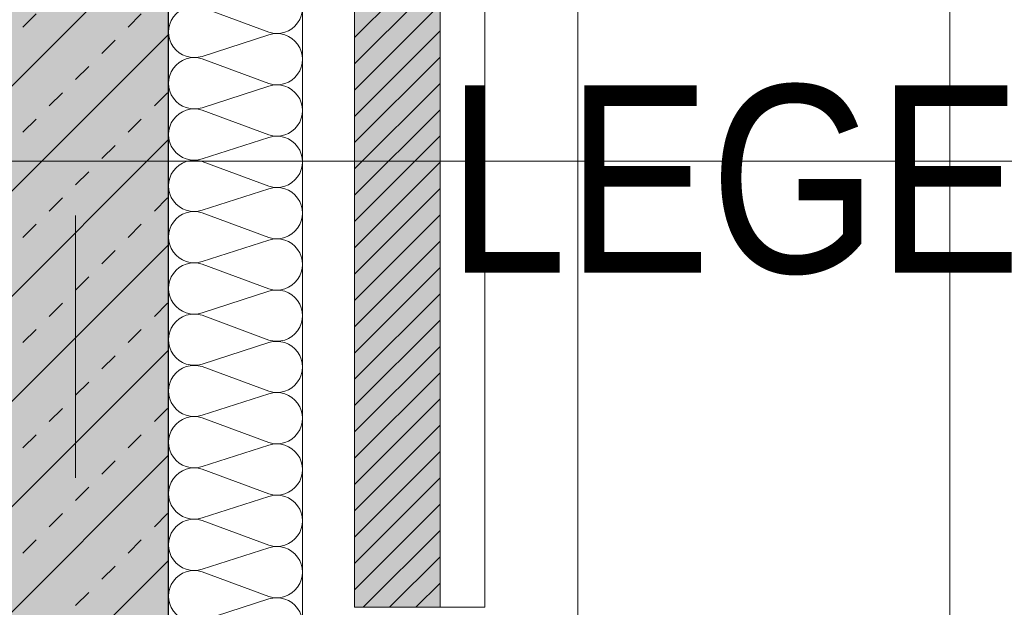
# Model space of a CAD drawing. Header units: metres. Extents: x -167 to 152, y -127 to 99.
# Tile 193 of 225: x -0.075 to 1.248, y -1.275 to -0.485. Entities that reach past the tile are written whole.
import ezdxf

# ---------------------------------------------------------------- set-up
doc = ezdxf.new("R2010")
doc.units = ezdxf.units.M
doc.header["$PDMODE"] = 1
doc.header["$PDSIZE"] = -2
doc.linetypes.add('Achsen 01', pattern=[5.291531, 3.175, -1.058062, 0.352704, -0.705764])
doc.layers.get('0').update_dxf_attribs({"lineweight": 25})
for name, color, linetype, lineweight in [('013_Beton und Stahlbetonarbeiten-330 Außenwände', 7, 'Continuous', 25), ('014_Fassadenarbeiten-330 Filtermauerwerk 11.5cm', 7, 'Continuous', 9), ('_GRU (2D)', 7, 'Continuous', 9), ('_Legende (2D)', 7, 'Continuous', 9), ('_OG 1 (2D)', 7, 'Continuous', 9), ('AV1-Schnitt Achsen', 7, 'Achsen 01', 18), ('Bemaßung-Bemaßung', 7, 'Continuous', 9), ('Keine', 7, 'Continuous', 9)]:
    doc.layers.add(name, color=color, linetype=linetype, lineweight=lineweight)
for name, color, linetype, lineweight, true_color in [('014_Fassadenarbeiten-000 Aufsicht Betonfertigteile', 7, 'Continuous', 9, 0xc0c0c0), ('014_Fassadenarbeiten-000 Aufsicht Mauerwerk', 7, 'Continuous', 9, 0xa6a6a6), ('014_Fassadenarbeiten-330 mineralische Dämmung', 7, 'Continuous', 9, 0x666666), ('AV1-Achsen', 1, 'Achsen 01', 18, 0xff0000)]:
    doc.layers.add(name, color=color, linetype=linetype, lineweight=lineweight, true_color=true_color)
doc.layers.get('0').freeze()
doc.styles.add('Arial', font='arial.ttf')
doc.styles.add('Arial Narrow', font='ARIALN.TTF')
doc.dimstyles.new('COE 50', dxfattribs={"dimtxt": 126.090495, "dimasz": 0.001414, "dimexe": 0.001, "dimexo": 0.01, "dimgap": 0.001, "dimtad": 1, "dimdec": 3, "dimtxsty": 'Arial', "dimblk": 'VW_SLASH-4', "dimblk1": 'VW_SLASH-4', "dimblk2": 'VW_SLASH-4', "dimcen": 0, "dimadec": 3, "dimazin": 0, "dimtfac": 0.8, "dimtdec": 3, "dimtix": 1, "dimtmove": 0, "dimatfit": 0, "dimldrblk": 'VW_SLASH-3', "dimfxl": 0.002, "dimfxlon": 1, "dimfrac": 2, "dimtolj": 1, "dimarcsym": 0})

# ---------------------------------------------------------------- blocks, each defined once
blk = doc.blocks.new('Group-282')
at = {"layer": '014_Fassadenarbeiten-330 mineralische Dämmung', "transparency": 33554687, "flags": 128}
blk.add_lwpolyline([(-1.3294, -0.26, 1.372583), (-1.2638, -0.26), (-1.2927, -0.17, -1.372995), (-1.2272, -0.17), (-1.2604, -0.26, 1.372583), (-1.1949, -0.26), (-1.2238, -0.17, -1.372995), (-1.1582, -0.17), (-1.1915, -0.26, 1.372583), (-1.1259, -0.26), (-1.1548, -0.17, -1.372995), (-1.0893, -0.17), (-1.1225, -0.26, 1.372583), (-1.057, -0.26), (-1.0859, -0.17, -1.372995), (-1.0203, -0.17), (-1.0536, -0.26, 1.372583), (-0.988, -0.26), (-1.0169, -0.17, -1.372995), (-0.9514, -0.17), (-0.9846, -0.26, 1.372583), (-0.9191, -0.26), (-0.948, -0.17, -1.372995), (-0.8824, -0.17), (-0.9157, -0.26, 1.372583), (-0.8501, -0.26), (-0.8791, -0.17, -1.372995), (-0.8135, -0.17), (-0.8468, -0.26, 1.372583), (-0.7812, -0.26), (-0.8101, -0.17, -1.372995), (-0.7445, -0.17), (-0.7778, -0.26, 1.372583), (-0.7122, -0.26), (-0.7412, -0.17, -1.372995), (-0.6756, -0.17), (-0.7089, -0.26, 1.372583), (-0.6433, -0.26), (-0.6722, -0.17, -1.372995), (-0.6066, -0.17), (-0.6399, -0.26, 1.372583), (-0.5743, -0.26), (-0.6033, -0.17, -1.372995), (-0.5377, -0.17), (-0.571, -0.26, 1.372583), (-0.5054, -0.26), (-0.5343, -0.17, -1.372995), (-0.4688, -0.17), (-0.502, -0.26, 1.372583), (-0.4365, -0.26)], format="xyb", dxfattribs=at)
blk = doc.blocks.new('Group-283')
at = {"layer": '014_Fassadenarbeiten-330 mineralische Dämmung', "transparency": 33554687}
blk.add_blockref('Group-282', (0, 0), dxfattribs=at)
blk = doc.blocks.new('Parametric Object-41')
at = {"layer": '014_Fassadenarbeiten-330 mineralische Dämmung', "color": 7, "transparency": 33554687}
blk.add_blockref('Group-283', (0, 0), dxfattribs=at)
at = {"layer": '014_Fassadenarbeiten-330 mineralische Dämmung', "color": 0, "flags": 1}
for tag in ['IFC_UUID', 'instanceID', 'prm0_name', 'prm0_type', 'prm0_value', 'prm1_name', 'prm1_type', 'prm1_value', 'prm2_name', 'prm2_type', 'prm2_value', 'prm3_name', 'prm3_type', 'prm3_value', 'prm4_name', 'prm4_type', 'prm4_value', 'prm5_name', 'prm5_type', 'prm5_value', 'prm6_name', 'prm6_type', 'prm6_value']:
    blk.add_attdef(tag, (0.1169, -5.4048), '', height=0.00018, dxfattribs=at)
blk = doc.blocks.new('VW_SLASH-4')
at = {"color": 0, "linetype": 'ByBlock', "lineweight": -2, "transparency": 16777216}
blk.add_line((0, 0), (-1, 0), dxfattribs=at)
at = {"color": 0, "linetype": 'Continuous', "lineweight": 15, "transparency": 16777216, "flags": 128}
blk.add_lwpolyline([(0.5, 0.5), (-0.5, -0.5)], dxfattribs=at)
blk = doc.blocks.new('*D613')
at = {"layer": 'Bemaßung-Bemaßung', "color": 0, "linetype": 'Continuous', "lineweight": -2}
for p, q in [((1.075, -0.125), (1.225, -0.125)), ((1.175, -0.1957), (1.175, -5.4043)), ((1.075, -5.475), (1.225, -5.475))]:
    blk.add_line(p, q, dxfattribs=at)
at = {"layer": 'Defpoints', "color": 0}
for p in [(-0.125, -0.125), (-0.125, -5.475), (1.175, -5.475)]:
    blk.add_point(p, dxfattribs=at)
at = {"layer": 'Bemaßung-Bemaßung', "color": 0, "lineweight": -2, "xscale": 0.070693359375, "yscale": 0.070693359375, "zscale": 0.070693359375}
for p, rotation in [((1.175, -0.125), 90), ((1.175, -5.475), 270)]:
    blk.add_blockref('VW_SLASH-4', p, dxfattribs=dict(at, rotation=rotation))
at = {"layer": 'Bemaßung-Bemaßung', "color": 0, "insert": (1.0492, -2.8), "char_height": 0.12609, "attachment_point": 5, "rotation": 90, "style": 'Arial'}
blk.add_mtext('\\A1;5,35', dxfattribs=at)
blk = doc.blocks.new('VW_SLASH-3')
at = {"color": 0, "linetype": 'ByBlock', "lineweight": -2, "transparency": 16777216}
blk.add_line((0, 0), (-1, 0), dxfattribs=at)
at = {"color": 0, "linetype": 'Continuous', "lineweight": 15, "transparency": 16777216, "flags": 128}
blk.add_lwpolyline([(0.5, 0.5), (-0.5, -0.5)], dxfattribs=at)
blk = doc.blocks.new('Legende (2D)')
at = {"layer": 'Keine', "color": 7, "transparency": 33554687, "insert": (0.4996, -0.5731), "char_height": 0.25218, "attachment_point": 1, "line_spacing_factor": 0.966594, "style": 'Arial Narrow'}
blk.add_mtext('LEGENDE', dxfattribs=at)
blk = doc.blocks.new('Group-744')
at = {"layer": 'AV1-Achsen'}
blk.add_line((0, -26.5), (0, 4.9), dxfattribs=at)
blk = doc.blocks.new('Group-759')
at = {"layer": 'AV1-Schnitt Achsen'}
blk.add_line((-43.35, -0.675), (4.2, -0.675), dxfattribs=at)
blk = doc.blocks.new('GRU (2D)')
at = {"layer": 'AV1-Achsen', "color": 7}
blk.add_blockref('Group-744', (0, 0), dxfattribs=at)
at = {"layer": 'AV1-Schnitt Achsen', "color": 7}
blk.add_blockref('Group-759', (0, 0), dxfattribs=at)
blk = doc.blocks.new('OG 1 (2D)')
at = {"layer": '013_Beton und Stahlbetonarbeiten-330 Außenwände', "linetype": 'Continuous', "lineweight": 0, "true_color": 0xc0c0c0}
blk.add_hatch(color=9, dxfattribs=at).paths.add_polyline_path([(-0.125, 0.125), (-0.125, -5.525), (0.125, -5.525), (0.125, 0.125)])
at = {"layer": '013_Beton und Stahlbetonarbeiten-330 Außenwände', "linetype": 'Continuous', "lineweight": 13}
h = blk.add_hatch(dxfattribs=at)
h.set_pattern_fill('Stahlbeton', color=251, style=0, pattern_type=2)
h.set_pattern_definition([(45, (0, 0), (0.0707107, -0.0707107), [0.025, -0.025])])
h.paths.add_polyline_path([(-0.125, 0.125), (-0.125, -5.525), (0.125, -5.525), (0.125, 0.125)])
h = blk.add_hatch(dxfattribs=at)
h.set_pattern_fill('Stahlbeton-1', color=251, style=0, pattern_type=2)
h.set_pattern_definition([(-135, (0.03106, -0.03313), (0.0707107, -0.0707107), [])])
h.paths.add_polyline_path([(-0.125, 0.125), (-0.125, -5.525), (0.125, -5.525), (0.125, 0.125)])
at = {"layer": '014_Fassadenarbeiten-330 Filtermauerwerk 11.5cm', "linetype": 'Continuous', "lineweight": 0, "true_color": 0xd19783}
blk.add_hatch(color=33, dxfattribs=at).paths.add_polyline_path([(0.49, -1.275), (0.375, -1.275), (0.375, -0.075), (0.49, -0.075)])
at = {"layer": '014_Fassadenarbeiten-330 Filtermauerwerk 11.5cm', "linetype": 'Continuous', "lineweight": 9}
h = blk.add_hatch(dxfattribs=at)
h.set_pattern_fill('Mauerwerk Münster', color=8, style=0, pattern_type=2)
h.set_pattern_definition([(45, (0, 0), (0.01767767, -0.01767767), [])])
h.paths.add_polyline_path([(0.49, -1.275), (0.375, -1.275), (0.375, -0.075), (0.49, -0.075)])
at = {"layer": '013_Beton und Stahlbetonarbeiten-330 Außenwände', "flags": 128}
blk.add_lwpolyline([(-0.125, 0.125), (-0.125, -5.525), (0.125, -5.525), (0.125, 0.125)], close=True, dxfattribs=at)
at = {"layer": '014_Fassadenarbeiten-000 Aufsicht Betonfertigteile', "flags": 128}
blk.add_lwpolyline([(0.305, -21.905), (0.305, 0.305), (0.675, 0.675), (0.675, -22.275)], close=True, dxfattribs=at)
at = {"layer": '014_Fassadenarbeiten-000 Aufsicht Mauerwerk', "flags": 128}
for points in [[(0.375, -0.075), (0.55, -0.075), (0.55, -1.275), (0.375, -1.275)], [(0.55, -1.275), (0.375, -1.275), (0.375, -0.075), (0.55, -0.075)]]:
    blk.add_lwpolyline(points, close=True, dxfattribs=at)
at = {"layer": '014_Fassadenarbeiten-330 Filtermauerwerk 11.5cm', "flags": 128}
blk.add_lwpolyline([(0.49, -1.275), (0.375, -1.275), (0.375, -0.075), (0.49, -0.075)], close=True, dxfattribs=at)
at = {"layer": '014_Fassadenarbeiten-330 mineralische Dämmung', "flags": 128}
blk.add_lwpolyline([(0, 0.125), (0, 0.305), (0.305, 0.305), (0.305, -5.4), (0.125, -5.4), (0.125, 0.125)], close=True, dxfattribs=at)
at = {"layer": '014_Fassadenarbeiten-330 mineralische Dämmung', "rotation": 90}
blk.add_blockref('Parametric Object-41', (0, 0), dxfattribs=at)
at = {"layer": 'Bemaßung-Bemaßung', "linetype": 'Continuous'}
dim = blk.add_linear_dim(base=(1.175, -5.475), p1=(-0.125, -0.125), p2=(-0.125, -5.475), angle=270, text='5,35', dimstyle='COE 50', override={"dimtxt": 0.12609, "dimasz": 0.070693, "dimexe": 0.05, "dimgap": 0.05, "dimpost": '<>', "dimtxsty": 'Arial', "dimtmove": 2, "dimfxl": 0.1}, dxfattribs=at)
dim.commit()
dim.dimension.update_dxf_attribs({"geometry": '*D613', "text_midpoint": (1.0492, -2.8)})

msp = doc.modelspace()

# ---------------------------------------------------------------- block references
at = {"layer": '_OG 1 (2D)'}
msp.add_blockref('OG 1 (2D)', (0, 0), dxfattribs=at)

# ---------------------------------------------------------------- next in the draw order: block references
at = {"layer": '_Legende (2D)'}
msp.add_blockref('Legende (2D)', (0, 0), dxfattribs=at)

# ---------------------------------------------------------------- next in the draw order: block references
at = {"layer": '_GRU (2D)'}
msp.add_blockref('GRU (2D)', (0, 0), dxfattribs=at)

doc.saveas('drawing.dxf')
